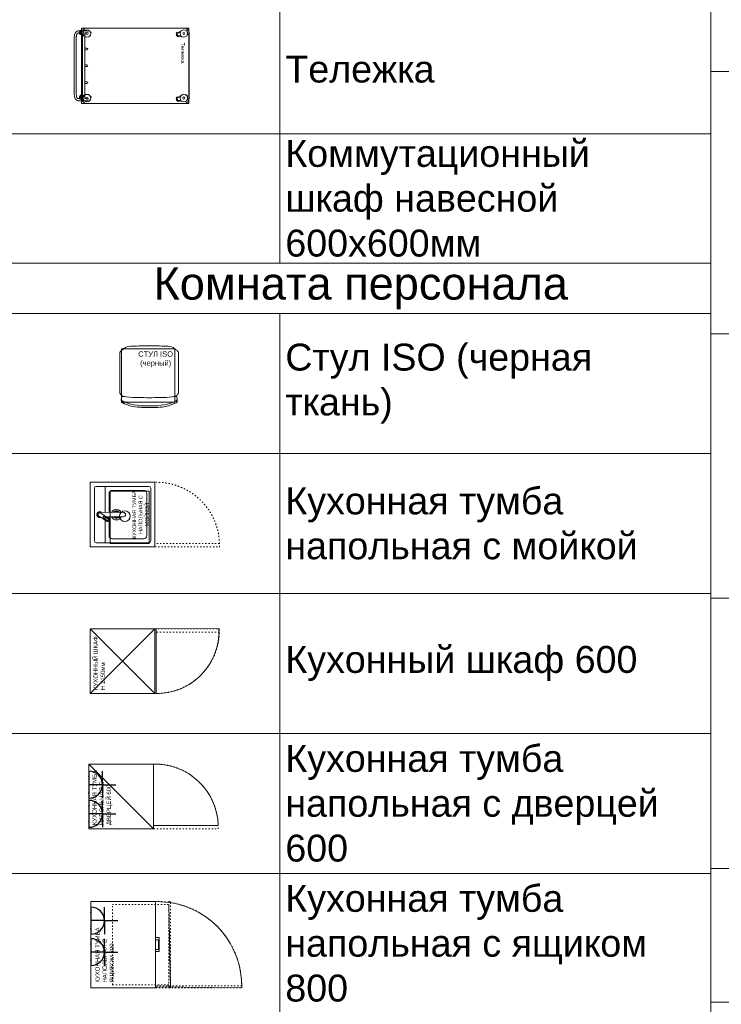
# Model space of a CAD drawing. Header units: millimetres. Extents: x -57464382 to 30606835, y -92609 to 65084.
# Tile 35 of 256: x -52921 to -46406, y -49110 to -39964. Entities that reach past the tile are written whole.
import ezdxf
from ezdxf import colors
from ezdxf.entities.mleader import LeaderData, LeaderLine
from ezdxf.math import Vec2, Vec3

# ---------------------------------------------------------------- set-up
doc = ezdxf.new("R2010")
doc.units = ezdxf.units.MM
doc.linetypes.add('ACAD_ISO03W100', pattern=[30, 12, -18])
doc.layers.get('0').update_dxf_attribs({"lineweight": 0})
for name, color, linetype, lineweight in [('07_АР_Размеры перегородки', 250, 'Continuous', 0), ('09_АР_Мебель', 4, 'Continuous', 9), ('17_АР_Текст', 235, 'Continuous', 0)]:
    doc.layers.add(name, color=color, linetype=linetype, lineweight=lineweight)
doc.layers.add('1. ПОДЛОЖКА', color=7, linetype='Continuous', lineweight=0, true_color=0x9b9292)
doc.layers.add('ЭОМ', color=7, linetype='Continuous')
doc.styles.add('_ТЕКСТОВЫЙ', font='arial.ttf', dxfattribs={"width": 0.8})
doc.styles.add('_ТЕКСТОВЫЙ АННОТАТИЫНЫЙ', font='arial.ttf', dxfattribs={"width": 0.8})
doc.styles.add('HVAC_AEP', font='arial.ttf')
doc.styles.get("Standard").update_dxf_attribs({"font": 'arial.ttf'})

# ---------------------------------------------------------------- blocks, each defined once
blk = doc.blocks.new('_Dot')
at = {"color": 0, "linetype": 'ByBlock', "lineweight": -2}
blk.add_line((-0.5, 0), (-1, 0), dxfattribs=at)
at = {"color": 0, "linetype": 'ByBlock', "const_width": 0.5}
blk.add_lwpolyline([(-0.25, 0, 1), (0.25, 0, 1)], format="xyb", close=True, dxfattribs=at)
blk = doc.blocks.new('*T182')
at = {"color": 0, "linetype": 'ByBlock', "lineweight": -2, "transparency": 16777216}
for p, q in [((0, 0), (6500, 0)), ((0, 0), (0, -7669.7)), ((6500, 0), (6500, -7669.7)), ((0, -469.7), (6500, -469.7)), ((2500, -469.7), (2500, -7669.7)), ((0, -1669.7), (6500, -1669.7)), ((0, -2869.7), (6500, -2869.7)), ((0, -4069.7), (6500, -4069.7)), ((0, -5269.7), (6500, -5269.7)), ((0, -6469.7), (6500, -6469.7)), ((0, -7669.7), (6500, -7669.7))]:
    blk.add_line(p, q, dxfattribs=at)
at = {"color": 0, "lineweight": 15, "transparency": 16777216, "style": 'HVAC_AEP'}
for s, insert, char_height, width, attachment_point in [('БЭК (сортировка)', (3250, -234.8), 300, 6497, 5), ('Стол упаковочный^J1200', (2550, -1069.7), 250, 3900, 4), ('Штемпелевальная^Jтумба', (2550, -2269.7), 250, 3900, 4), ('Клеть для^Jкорреспонденции', (2550, -3469.7), 250, 3900, 4), ('Весы', (2550, -4669.7), 250, 3900, 4), ('Тележка', (2550, -5869.7), 250, 3900, 4), ('Коммутационный^Jшкаф навесной^J600х600мм', (2550, -7069.7), 250, 3900, 4)]:
    blk.add_mtext(s, dxfattribs=dict(at, insert=insert, char_height=char_height, width=width, attachment_point=attachment_point))
blk = doc.blocks.new('Тележка')
at = {"layer": '09_АР_Мебель'}
for p, q in [((-300, -0.1), (300, 0.1)), ((-349.7, -950.1), (-350, -50.1)), ((-325.8, -19.1), (-286.4, -12.2)), ((-324.7, -25.3), (-325.8, -19.1)), ((-320.4, -84.2), (-321.5, -77.7)), ((-317.4, -83.7), (-320.4, -84.2)), ((-318, -80.1), (-317.4, -83.7)), ((-308.4, -117.6), (-314.7, -81.9)), ((-297.6, -120.8), (-311.6, -83.1)), ((-286.4, -12.2), (-285.3, -18.3)), ((-278, -117.3), (-277.8, -77.1)), ((-275.3, -74.9), (-269, -110.6)), ((-272.7, -72.1), (-272.1, -75.6)), ((-272.1, -75.6), (-269.2, -75.1)), ((-269.2, -75.1), (-270.3, -68.7)), ((274.2, -18.9), (313.6, -11.9)), ((275.3, -25.1), (274.2, -18.9)), ((279.6, -84), (278.5, -77.5)), ((282.6, -83.4), (279.6, -84)), ((282, -79.9), (282.6, -83.4)), ((291.6, -117.4), (285.3, -81.7)), ((302.3, -120.6), (288.4, -82.9)), ((313.6, -11.9), (314.7, -18.1)), ((322, -117.1), (322.2, -76.9)), ((324.7, -74.7), (331, -110.4)), ((327.3, -71.9), (327.9, -75.4)), ((327.9, -75.4), (330.8, -74.9)), ((330.8, -74.9), (329.7, -68.4)), ((350, -49.9), (350.3, -949.9)), ((-299.4, -116), (-308.4, -117.6)), ((-287.8, -119), (-297.6, -120.8)), ((-281.9, -108.9), (-296.8, -111.5)), ((-295.1, -116.3), (-296.8, -111.5)), ((-295.1, -116.3), (-281.9, -113.9)), ((-289.4, -110.2), (-281.9, -108.9)), ((-287.8, -119), (-278, -117.3)), ((-281.9, -113.9), (-281.9, -108.9)), ((-269, -110.6), (-277.9, -112.2)), ((300.6, -115.8), (291.6, -117.4)), ((312.2, -118.8), (302.3, -120.6)), ((318.1, -108.6), (303.2, -111.3)), ((304.9, -116), (303.2, -111.3)), ((304.9, -116), (318.1, -113.7)), ((310.6, -110), (318.1, -108.6)), ((312.2, -118.8), (322, -117.1)), ((318.1, -113.7), (318.1, -108.6)), ((331, -110.4), (322.1, -112)), ((-314.4, -918.4), (-313.3, -912.2)), ((-313.3, -912.2), (-273.9, -919.1)), ((285.6, -918.1), (286.7, -912)), ((286.7, -912), (326.1, -918.9)), ((-330.6, -1010.7), (-324.3, -974.9)), ((-330.5, -975.1), (-329.3, -968.7)), ((-327.5, -975.7), (-330.5, -975.1)), ((-326.9, -972.1), (-327.5, -975.7)), ((-324.7, -970.1), (-324.7, -950.1)), ((-324.7, -970.1), (-324.6, -1020.1)), ((-321.6, -1017.3), (-321.9, -977.2)), ((-304.7, -950.1), (-304.7, -970.1)), ((305.3, -969.9), (-304.7, -970.1)), ((305.4, -989.9), (-304.7, -990.1)), ((-304.6, -1019.5), (-304.7, -990.1)), ((-301.9, -1020.8), (-288, -983.1)), ((300.4, -999.9), (-299.6, -1000.1)), ((-284.9, -981.9), (-291.2, -1017.6)), ((-281.6, -980.1), (-282.2, -983.6)), ((-282.2, -983.6), (-279.3, -984.2)), ((-279.3, -984.2), (-278.1, -977.7)), ((-273.9, -919.1), (-275, -925.3)), ((-163.4, -950.1), (-163.4, -970.1)), ((-148.4, -950.1), (-148.4, -970.1)), ((-7.2, -950), (-7.2, -970)), ((7.8, -950), (7.8, -970)), ((149.1, -949.9), (149.1, -969.9)), ((164.1, -949.9), (164.1, -969.9)), ((269.4, -1010.4), (275.7, -974.7)), ((269.5, -974.9), (270.7, -968.5)), ((272.5, -975.5), (269.5, -974.9)), ((273.1, -971.9), (272.5, -975.5)), ((278.4, -1017.1), (278.1, -976.9)), ((298.1, -1020.6), (312, -982.9)), ((305.3, -949.9), (305.3, -969.9)), ((305.4, -1019.2), (305.4, -989.9)), ((315.1, -981.6), (308.8, -1017.4)), ((318.4, -979.9), (317.8, -983.4)), ((317.8, -983.4), (320.7, -983.9)), ((320.7, -983.9), (321.9, -977.5)), ((326.1, -918.9), (325, -925.1)), ((325.3, -969.9), (325.3, -949.9)), ((325.4, -1019.9), (325.3, -969.9)), ((-321.7, -1012.2), (-330.6, -1010.7)), ((-311.8, -1019), (-321.6, -1017.3)), ((-317.7, -1014), (-317.7, -1008.9)), ((-302.8, -1011.5), (-317.7, -1008.9)), ((-317.7, -1014), (-304.5, -1016.3)), ((-311.8, -1019), (-301.9, -1020.8)), ((-310.2, -1010.2), (-302.8, -1011.5)), ((-304.5, -1016.3), (-302.8, -1011.5)), ((-291.2, -1017.6), (-300.2, -1016)), ((225.4, -1049.9), (-224.6, -1050.1)), ((-224.6, -1070.1), (225.4, -1069.9)), ((278.3, -1012), (269.4, -1010.4)), ((288.2, -1018.8), (278.4, -1017.1)), ((282.3, -1013.7), (282.3, -1008.7)), ((297.2, -1011.3), (282.3, -1008.7)), ((282.3, -1013.7), (295.5, -1016)), ((288.2, -1018.8), (298.1, -1020.6)), ((289.8, -1010), (297.2, -1011.3)), ((295.5, -1016), (297.2, -1011.3)), ((308.8, -1017.4), (299.8, -1015.8))]:
    blk.add_line(p, q, dxfattribs=at)
for centre, radius in [((-300, -50.1), 35), ((-300, -50.1), 10), ((300, -49.9), 35), ((300, -49.9), 10), ((-299.7, -950.1), 35), ((-299.7, -950.1), 10), ((300.3, -949.9), 35), ((300.3, -949.9), 10)]:
    blk.add_circle(centre, radius, dxfattribs=at)
for centre, radius, start, end in [((300, -49.9), 50, 0.02028, 90.02028), ((-300, -50.1), 50, 90.02028, 180.02028), ((-299.7, -950.1), 50, 180.02028, 270.02028), ((-314.7, -950.1), 10, 0.02028, 180.02028), ((-155.9, -950.1), 7.5, 0.02028, 180.02028), ((0.3, -950), 7.5, 0.02028, 180.02028), ((156.6, -949.9), 7.5, 0.02028, 180.02028), ((300.3, -949.9), 50, 270.02028, 0.02028), ((315.3, -949.9), 10, 0.02028, 180.02028)]:
    blk.add_arc(centre, radius, start, end, dxfattribs=at)
for points in [[(-324.6, -1020.1), (-322.5, -1040.1), (-224.6, -1070.1)], [(325.4, -1019.9), (323.3, -1039.8), (225.4, -1069.9)]]:
    blk.add_spline(points, degree=3, dxfattribs=at)
for points in [[(-304.6, -1019.5), (-304.6, -1020.2), (-304.6, -1020.9), (-304.5, -1022.9), (-304.5, -1024.3), (-304.3, -1027.2), (-304.2, -1028.8), (-303.9, -1031.6), (-303.7, -1032.8), (-303.5, -1034), (-303.4, -1034.2), (-303.3, -1034.7), (-303.2, -1034.8), (-303.1, -1035.2), (-303.1, -1035.3), (-302.9, -1035.8), (-302.8, -1036.1), (-302.5, -1036.9), (-302.2, -1037.4), (-301.6, -1038.3), (-301.2, -1038.7), (-300.4, -1039.6), (-299.9, -1040.1), (-298.6, -1041.1), (-297.8, -1041.5), (-296.1, -1042.6), (-295.1, -1043.1), (-292.7, -1044), (-291.4, -1044.5), (-287.7, -1045.7), (-285.1, -1046.4), (-279.2, -1047.6), (-276, -1048), (-269.2, -1048.8), (-265.6, -1049.1), (-257.9, -1049.6), (-254, -1049.8), (-243.4, -1050), (-236.5, -1050.1), (-227.9, -1050.1), (-226.3, -1050.1), (-224.6, -1050.1)], [(305.4, -1019.2), (305.3, -1020), (305.3, -1020.7), (305.3, -1022.7), (305.2, -1024), (305.1, -1027), (304.9, -1028.6), (304.6, -1031.4), (304.4, -1032.6), (304.2, -1033.8), (304.1, -1034), (304, -1034.5), (304, -1034.6), (303.9, -1035), (303.8, -1035.1), (303.7, -1035.6), (303.6, -1035.9), (303.2, -1036.7), (302.9, -1037.2), (302.3, -1038.1), (302, -1038.5), (301.1, -1039.4), (300.6, -1039.9), (299.3, -1040.8), (298.6, -1041.3), (296.8, -1042.3), (295.8, -1042.8), (293.5, -1043.8), (292.2, -1044.3), (288.5, -1045.5), (285.8, -1046.2), (280, -1047.4), (276.8, -1047.8), (269.9, -1048.6), (266.3, -1049), (258.7, -1049.4), (254.7, -1049.6), (244.1, -1049.9), (237.3, -1049.9), (228.7, -1049.9), (227, -1049.9), (225.4, -1049.9)]]:
    blk.add_open_spline(points, degree=3, knots=[0, 0, 0, 0, 2.047658, 2.047658, 6.142973, 6.142973, 11.89503, 11.89503, 17.647088, 17.647088, 19.389167, 19.389167, 20.854244, 20.854244, 22.319321, 22.319321, 25.249476, 25.249476, 31.435607, 31.435607, 37.621739, 37.621739, 43.80787, 43.80787, 49.994001, 49.994001, 56.180132, 56.180132, 62.366264, 62.366264, 72.434078, 72.434078, 82.501892, 82.501892, 92.569706, 92.569706, 102.63752, 102.63752, 118.715994, 118.715994, 122.485284, 122.485284, 122.485284, 122.485284], dxfattribs=at)
at = {"layer": '1. ПОДЛОЖКА'}
blk.add_lwpolyline([(-349.8, -3), (-349.8, -1000), (350.2, -1000), (350.2, -3)], close=True, dxfattribs=at)
at = {"layer": '09_АР_Мебель', "insert": (-214.9, -40.4), "char_height": 35, "attachment_point": 1}
blk.add_mtext_dynamic_manual_height_columns('{\\C7;Тележка}', width=571.345, gutter_width=12.5, heights=[0], dxfattribs=at)
blk = doc.blocks.new('*T183')
at = {"color": 0, "linetype": 'ByBlock', "lineweight": -2, "transparency": 16777216}
for p, q in [((0, 0), (6500, 0)), ((0, 0), (0, -12369.7)), ((6500, 0), (6500, -12369.7)), ((0, -469.7), (6500, -469.7)), ((2500, -469.7), (2500, -12369.7)), ((0, -1769.7), (6500, -1769.7)), ((0, -3069.7), (6500, -3069.7)), ((0, -4369.7), (6500, -4369.7)), ((0, -5669.7), (6500, -5669.7)), ((0, -6969.7), (6500, -6969.7)), ((0, -8269.7), (6500, -8269.7)), ((0, -9569.7), (6500, -9569.7)), ((0, -10869.7), (6500, -10869.7)), ((0, -12369.7), (6500, -12369.7))]:
    blk.add_line(p, q, dxfattribs=at)
at = {"color": 0, "lineweight": 15, "transparency": 16777216, "style": 'HVAC_AEP'}
for s, insert, char_height, width, attachment_point in [('Комната персонала', (3250, -234.8), 300, 6497, 5), ('Стул ISO (черная^Jткань)', (2550, -1119.7), 250, 3900, 4), ('Кухонная тумба^Jнапольная с мойкой', (2550, -2419.7), 250, 3900, 4), ('Кухонный шкаф 600', (2550, -3719.7), 250, 3900, 4), ('Кухонная тумба^Jнапольная с дверцей^J600', (2550, -5019.7), 250, 3900, 4), ('Кухонная тумба^Jнапольная с ящиком^J800', (2550, -6319.7), 250, 3900, 4), ('Кухонный шкаф^Jнавесной 600', (2550, -7619.7), 250, 3900, 4), ('Кухонный шкаф^Jнавесной 400', (2550, -8919.7), 250, 3900, 4), ('Стол обеденный^JСтол (розетка для^Jчайника)', (2550, -10219.7), 250, 3900, 4), ('Холодильник^JХолодильник^J(розетка под СВЧ)', (2550, -11619.7), 250, 3900, 4)]:
    blk.add_mtext(s, dxfattribs=dict(at, insert=insert, char_height=char_height, width=width, attachment_point=attachment_point))
blk = doc.blocks.new('Мойка кухонная LIGHT')
at = {"layer": '09_АР_Мебель'}
for p, q in [((600, 0), (0, 0)), ((0, 0), (0, -600)), ((600, 0), (600, -600)), ((38.5, -545), (38.5, -55)), ((545, -38.5), (55, -38.5)), ((286.4, -78.7), (237.7, -152.3)), ((278, -88), (278, -91.3)), ((322, -88), (319.8, -308)), ((561.5, -55), (561.5, -545)), ((247.5, -137.5), (38.5, -137.5)), ((242.4, -174), (105, -174)), ((267.1, -121.8), (244.1, -156.6)), ((276.5, -137.5), (256.7, -137.5)), ((280.9, -131.1), (257.2, -165.5)), ((278.9, -174), (259.2, -174)), ((313.7, -97.2), (263.5, -169.8)), ((278.3, -119.3), (278.5, -134.7)), ((278.6, -148), (280.2, -308)), ((495, -174), (321.3, -174)), ((561.5, -137.5), (321.5, -137.5)), ((75, -495), (75, -204)), ((525, -204), (525, -495)), ((495, -525), (105, -525)), ((0, -600), (600, -600)), ((545, -561.5), (55, -561.5))]:
    blk.add_line(p, q, dxfattribs=at)
at = {"layer": '09_АР_Мебель', "linetype": 'ACAD_ISO03W100'}
for p, q in [((0, -600), (0, -1199.4)), ((30.1, -1199.4), (30.1, -600)), ((-1, -1200), (29, -1200))]:
    blk.add_line(p, q, dxfattribs=at)
at = {"layer": '09_АР_Мебель'}
for centre, radius, start, end in [((55, -55), 16.5, 90, 180), ((300, -88), 27.5, 322.55334, 199.64776), ((300, -88), 22, 358.85412, 181.14588), ((300, -88), 16.5, 324.79597, 147.08773), ((545, -55), 16.5, 0, 90), ((105, -204), 30, 90, 180), ((250.8, -160.8), 15.6, 145.94185, 325.94185), ((250.8, -160.8), 7.92, 145.94185, 325.94185), ((274, -126.4), 8.34, 324.79597, 147.08773), ((495, -204), 30, 0, 90), ((300, -242), 49.5, 114.98604, 246.15984), ((300, -242), 34.7, 126.76165, 234.38423), ((300, -242), 28.7, 157.0247, 202.9753), ((278.1, -232.7), 4.95, 75.07827, 157.0247), ((278.1, -251.3), 4.95, 202.9753, 288.30817), ((300, -242), 49.5, 293.84016, 65.01396), ((300, -242), 34.7, 305.61577, 53.23835), ((321.9, -251.3), 4.95, 251.69183, 337.0247), ((321.9, -232.7), 4.95, 22.9753, 104.92173), ((300, -242), 28.7, 337.0247, 22.9753), ((300, -308), 19.8, 180, 0), ((55, -545), 16.5, 180, 270), ((105, -495), 30, 180, 270), ((495, -495), 30, 270, 0), ((545, -545), 16.5, 270, 0)]:
    blk.add_arc(centre, radius, start, end, dxfattribs=at)
at = {"layer": '09_АР_Мебель', "linetype": 'ACAD_ISO03W100'}
blk.add_arc((15.8, -615.1), 584.4, 271.39574, 1.4851, dxfattribs=at)
at = {"layer": '1. ПОДЛОЖКА'}
for points in [[(0, 0), (600, 0), (600, -600), (0, -600)], [(516.2, -182.8), (31.3, -182.8), (31.3, -547.8), (516.2, -547.8)]]:
    blk.add_lwpolyline(points, close=True, dxfattribs=at)
blk.add_circle((285.2, -321.2), 49.6, dxfattribs=at)
at = {"flags": 1}
for tag, p in [('КОД_ОБОРУДОВАНИЯ', (190, 67.1)), ('ДОП_ИНФОРМАЦИЯ', (190, 14.9)), ('ДОГОВОР', (621.9, -93.8))]:
    blk.add_attdef(tag, p, '', height=25, dxfattribs=at)
at = {"layer": '09_АР_Мебель', "linetype": 'Continuous', "insert": (300, -466.8), "char_height": 35, "attachment_point": 5}
blk.add_mtext_dynamic_manual_height_columns('{\\C7;КУХОННАЯ ТУМБА НАПОЛЬНАЯ С МОЙКОЙ}', width=537.47, gutter_width=12.5, heights=[0], dxfattribs=at)
blk = doc.blocks.new('A$C21545FF3')
at = {"layer": 'ЭОМ', "color": 0, "linetype": 'Continuous', "lineweight": 30}
for p, q in [((-125, 125), (-125, 250)), ((-125, 125), (-250, 125)), ((-125, 125), (0, 125)), ((-125, 125), (-125, 0)), ((-250, 0), (0, 0))]:
    blk.add_line(p, q, dxfattribs=at)
blk.add_arc((-125, 0), 125, 0, 180, dxfattribs=at)
for p in [(-200, 0), (-50, 0)]:
    blk.add_point(p, dxfattribs=at)
blk = doc.blocks.new('Кухонная тумба напольная 600')
at = {"layer": '09_АР_Мебель', "linetype": 'ACAD_ISO03W100'}
for p, q in [((0, -600), (0, -1200)), ((30, -1200), (30, -600)), ((0, -1200), (30, -1200))]:
    blk.add_line(p, q, dxfattribs=at)
at = {"layer": '09_АР_Мебель'}
blk.add_lwpolyline([(600, -600), (0, -600), (0, 0), (600, 0)], close=True, dxfattribs=at)
blk.add_lwpolyline([(0, -600), (600, 0)], dxfattribs=at)
at = {"layer": '09_АР_Мебель', "linetype": 'ACAD_ISO03W100'}
blk.add_arc((13.5, -613.6), 586.6, 271.60811, 1.32949, dxfattribs=at)
at = {"layer": '1. ПОДЛОЖКА'}
for points in [[(600, 0), (0, 0), (0, -600), (600, -600)], [(30, -602.1), (30, -602.1), (30, -1200), (30, -1200)]]:
    blk.add_lwpolyline(points, close=True, dxfattribs=at)
blk.add_lwpolyline([(30, -1200, 0.41279), (600, -600)], format="xyb", dxfattribs=at)
at = {"layer": 'ЭОМ', "lineweight": 15, "rotation": 180}
for p in [(12.8, 0), (283.7, 0)]:
    blk.add_blockref('A$C21545FF3', p, dxfattribs=at)
at = {"flags": 1}
for tag, p in [('КОД_ОБОРУДОВАНИЯ', (7.7, 111.4)), ('ДОП_ИНФОРМАЦИЯ', (7.7, 59.2)), ('ДОГОВОР', (12.8, 9.2))]:
    blk.add_attdef(tag, p, '', height=25, dxfattribs=at)
at = {"layer": '09_АР_Мебель', "insert": (32.5, -30.8), "char_height": 40, "attachment_point": 1}
blk.add_mtext_dynamic_manual_height_columns('{\\C7;КУХОННАЯ ТУМБА\\PНАПОЛЬНАЯ С ДВЕРЦЕЙ 600}', width=546.547, gutter_width=12.5, heights=[0], dxfattribs=at)
blk = doc.blocks.new('Кухонный шкаф Н2150')
at = {"layer": '09_АР_Мебель', "linetype": 'ACAD_ISO03W100'}
for p, q in [((570, -1200), (570, -600)), ((600, -600), (600, -1200)), ((600, -1200), (570, -1200))]:
    blk.add_line(p, q, dxfattribs=at)
at = {"layer": '09_АР_Мебель'}
blk.add_lwpolyline([(600, -600), (0, -600), (0, 0), (600, 0)], close=True, dxfattribs=at)
for points in [[(0, -600), (600, 0)], [(600, -600), (0, 0)]]:
    blk.add_lwpolyline(points, dxfattribs=at)
at = {"layer": '09_АР_Мебель', "linetype": 'ACAD_ISO03W100'}
blk.add_arc((586.5, -613.6), 586.6, 178.67051, 268.39189, dxfattribs=at)
at = {"layer": '1. ПОДЛОЖКА'}
blk.add_lwpolyline([(600, 0), (-0.2, 0), (-0.2, -613.6), (600, -613.6)], close=True, dxfattribs=at)
blk.add_lwpolyline([(602.9, -619.8), (600, -1196.1, -0.425803), (-0.2, -613.6)], format="xyb", dxfattribs=at)
at = {"flags": 1}
for tag, p in [('КОД_ОБОРУДОВАНИЯ', (7.7, 111.4)), ('ДОП_ИНФОРМАЦИЯ', (7.7, 59.2)), ('ДОГОВОР', (12.8, 9.2))]:
    blk.add_attdef(tag, p, '', height=25, dxfattribs=at)
at = {"layer": '09_АР_Мебель', "insert": (32.5, -30.8), "char_height": 40, "attachment_point": 1}
blk.add_mtext_dynamic_manual_height_columns('{\\C7;КУХОННЫЙ ШКАФ\\PH 2150мм}', width=971.048, gutter_width=12.5, heights=[0], dxfattribs=at)
blk = doc.blocks.new('Кухонная тумба напольная с ящиком 800')
at = {"layer": '09_АР_Мебель'}
blk.add_lwpolyline([(800, -600), (0, -600), (0, 0), (800, 0)], close=True, dxfattribs=at)
at = {"layer": '09_АР_Мебель', "linetype": 'ACAD_ISO03W100'}
for points in [[(26.5, -198.9), (773.5, -198.9), (773.5, -722.9), (26.5, -722.9)], [(0, -600), (0, -1400), (16, -1400), (16, -600)], [(0, -738.9), (800, -738.9), (800, -722.9), (0, -722.9)]]:
    blk.add_lwpolyline(points, close=True, dxfattribs=at)
blk.add_lwpolyline([(0, -1400, 0.427208), (800, -600, 1.219804)], format="xyb", dxfattribs=at)
at = {"layer": '09_АР_Мебель'}
blk.add_lwpolyline([(446, -600), (446, -626), (354, -626), (354, -600), (335, -600), (335, -635), (465, -635), (465, -600), (446, -600)], dxfattribs=at)
at = {"layer": '1. ПОДЛОЖКА'}
blk.add_lwpolyline([(800, 0), (0, 0), (0, -600), (800, -600)], close=True, dxfattribs=at)
blk.add_lwpolyline([(8, -600), (0, -1400, 0.375534), (790.7, -738.9), (800, -600)], format="xyb", dxfattribs=at)
blk.add_lwpolyline([(773.5, -722.9), (6.6, -738.9)], dxfattribs=at)
at = {"layer": 'ЭОМ', "lineweight": 15, "rotation": 180}
for p in [(205.2, 0), (497.7, 0)]:
    blk.add_blockref('A$C21545FF3', p, dxfattribs=at)
at = {"flags": 1}
for tag, p in [('КОД_ОБОРУДОВАНИЯ', (7.7, 111.4)), ('ДОП_ИНФОРМАЦИЯ', (7.7, 59.2)), ('ДОГОВОР', (12.8, 9.2))]:
    blk.add_attdef(tag, p, '', height=25, dxfattribs=at)
at = {"layer": '09_АР_Мебель', "insert": (46.9, -40.8), "char_height": 40, "attachment_point": 1}
blk.add_mtext_dynamic_manual_height_columns('{\\C7;КУХОННАЯ ТУМБА НАПОЛЬНАЯ С ЯЩИКОМ 800}', width=621.89, gutter_width=12.5, heights=[0], dxfattribs=at)
blk = doc.blocks.new('Стул')
at = {"layer": '09_АР_Мебель'}
for p, q in [((-272.5, 457.5), (-272.5, 187.5)), ((272.5, 457.5), (272.5, 187.5)), ((-260.4, 74.5), (-255.7, 101.9)), ((260.4, 74.5), (255.7, 101.9)), ((-258.2, 50.5), (-260.4, 74.5)), ((258.2, 50.5), (260.4, 74.5))]:
    blk.add_line(p, q, dxfattribs=at)
for points, knots in [([(-272.5, 457.5), (-272.4, 472.1), (-272.3, 489), (-272.4, 507.5), (-270, 520.3), (-248.9, 535.6), (-217.5, 565.6), (-133.5, 573.3), (-44.5, 572.4), (0, 571.9)], [8.626658, 8.626658, 8.626658, 8.626658, 52.521027, 59.234811, 64.047752, 90.891923, 131.116467, 194.375748, 330.080561, 330.080561, 330.080561, 330.080561]), ([(272.5, 457.5), (272.4, 472.1), (272.3, 489), (272.4, 507.5), (270, 520.3), (248.9, 535.6), (217.5, 565.6), (133.5, 573.3), (44.5, 572.4), (0, 571.9)], [8.626658, 8.626658, 8.626658, 8.626658, 52.521027, 59.234811, 64.047752, 90.891923, 131.116467, 194.375748, 330.080561, 330.080561, 330.080561, 330.080561]), ([(-272.5, 187.5), (-272.4, 172.9), (-272.3, 156), (-272.4, 137.5), (-270, 124.8), (-256.8, 115.2), (-246.3, 106.2), (-242.9, 103.4)], [8.626658, 8.626658, 8.626658, 8.626658, 52.521027, 59.234811, 64.047752, 90.891923, 104.088874, 104.088874, 104.088874, 104.088874]), ([(272.5, 187.5), (272.4, 172.9), (272.3, 156), (272.4, 137.5), (270, 124.8), (256.8, 115.2), (246.3, 106.2), (242.9, 103.4)], [8.626658, 8.626658, 8.626658, 8.626658, 52.521027, 59.234811, 64.047752, 90.891923, 104.088874, 104.088874, 104.088874, 104.088874]), ([(-0.3, 91.4), (-31.7, 92), (-98.1, 93.3), (-182.2, 94.1), (-246.1, 105.1), (-255.7, 101.9)], [0, 0, 0, 0, 90.957455, 191.98862, 225.938775, 225.938775, 225.938775, 225.938775]), ([(0.3, 91.4), (31.7, 92), (121.8, 93.3), (182.2, 94.1), (246.1, 105.1), (255.7, 101.9)], [0, 0, 0, 0, 90.957455, 191.98862, 225.938775, 225.938775, 225.938775, 225.938775]), ([(-260.4, 74.5), (-253.9, 62.9), (-172.6, 20.5), (-68.1, 14.1), (-0.3, 14.7), (-0.3, 14.7), (-0.3, 14.7), (-0.3, 14.7), (-0.2, 14.7), (-0.1, 14.7), (0, 14.7)], [260.49779, 260.49779, 260.49779, 260.49779, 300.495976, 508.274753, 508.274753, 508.274753, 508.27557, 508.27557, 508.27557, 508.603601, 508.603601, 508.603601, 508.603601]), ([(-258.2, 50.5), (-257.5, 50), (-256.8, 49.5), (-253.8, 47.4), (-251.5, 45.9), (-246.9, 43.2), (-244.6, 42), (-240.4, 39.9), (-238.5, 39), (-235.7, 37.7), (-234.7, 37.2), (-231.1, 35.6), (-228.6, 34.5), (-220.9, 31.2), (-215.8, 29.2), (-200.4, 23.5), (-190.2, 20.1), (-160.2, 11.7), (-140.4, 7.8), (-77.4, 2.5), (-57.9, 1.1), (-25.6, 0), (-12.9, -0.1), (-0.2, 0), (-0.2, 0), (-0.2, 0), (-0.2, 0), (-0.1, 0), (-0.1, 0), (0, 0)], [277.161154, 277.161154, 277.161154, 277.161154, 279.234061, 279.234061, 285.775653, 285.775653, 292.317245, 292.317245, 297.582633, 297.582633, 300.513609, 300.513609, 308.017478, 308.017478, 323.025215, 323.025215, 353.040689, 353.040689, 411.428043, 411.428043, 469.815397, 469.815397, 508.274753, 508.274753, 508.274753, 508.275601, 508.275601, 508.275601, 508.478317, 508.478317, 508.478317, 508.478317]), ([(260.4, 74.5), (253.9, 62.9), (172.6, 20.5), (68.1, 14.1), (0.3, 14.7), (0.3, 14.7), (0.3, 14.7), (0.3, 14.7), (0.2, 14.7), (0.1, 14.7), (0, 14.7)], [260.49779, 260.49779, 260.49779, 260.49779, 300.495976, 508.274753, 508.274753, 508.274753, 508.27557, 508.27557, 508.27557, 508.603601, 508.603601, 508.603601, 508.603601]), ([(258.2, 50.5), (257.5, 50), (256.8, 49.5), (253.8, 47.4), (251.5, 45.9), (246.9, 43.2), (244.6, 42), (240.4, 39.9), (238.5, 39), (235.7, 37.7), (234.7, 37.2), (231.1, 35.6), (228.6, 34.5), (220.9, 31.2), (215.8, 29.2), (200.4, 23.5), (190.2, 20.1), (160.2, 11.7), (140.4, 7.8), (101.1, 2.5), (57.9, 1.1), (25.6, 0), (12.9, -0.1), (0.2, 0), (0.2, 0), (0.2, 0), (0.2, 0), (0.1, 0), (0.1, 0), (0, 0)], [277.161154, 277.161154, 277.161154, 277.161154, 279.234061, 279.234061, 285.775653, 285.775653, 292.317245, 292.317245, 297.582633, 297.582633, 300.513609, 300.513609, 308.017478, 308.017478, 323.025215, 323.025215, 353.040689, 353.040689, 411.428043, 411.428043, 469.815397, 469.815397, 508.274753, 508.274753, 508.274753, 508.275601, 508.275601, 508.275601, 508.478317, 508.478317, 508.478317, 508.478317])]:
    blk.add_open_spline(points, degree=3, knots=knots, dxfattribs=at)
at = {"layer": '1. ПОДЛОЖКА'}
blk.add_lwpolyline([(237.8, 545.9), (-258.2, 545.9), (-258.2, 50.5), (237.8, 50.5)], close=True, dxfattribs=at)
at = {"flags": 1}
for tag, p in [('КОД_ОБОРУДОВАНИЯ', (13.3, 666.9)), ('ДОП_ИНФОРМАЦИЯ', (13.3, 614.7)), ('ДОГОВОР', (260.5, 569.2))]:
    blk.add_attdef(tag, p, '', height=25, dxfattribs=at)
at = {"layer": '09_АР_Мебель', "insert": (59.8, 447.9), "char_height": 50, "attachment_point": 5}
blk.add_mtext_dynamic_manual_height_columns('{\\C7;СТУЛ ISO\\P(черный)}', width=541.824, gutter_width=12.5, heights=[0], dxfattribs=at)
blk = doc.blocks.new('*T196')
at = {"color": 0, "linetype": 'ByBlock', "lineweight": -2, "transparency": 16777216}
for p, q in [((0, 0), (6500, 0)), ((0, 0), (0, -13160.4)), ((6500, 0), (6500, -13160.4)), ((0, -469.7), (6500, -469.7)), ((2500, -469.7), (2500, -13160.4)), ((0, -1669.7), (6500, -1669.7)), ((0, -4106.4), (6500, -4106.4)), ((0, -6559.1), (6500, -6559.1)), ((0, -9072.6), (6500, -9072.6)), ((0, -10313.2), (6500, -10313.2)), ((0, -11582), (6500, -11582)), ((0, -13160.4), (6500, -13160.4))]:
    blk.add_line(p, q, dxfattribs=at)
at = {"color": 0, "lineweight": 15, "transparency": 16777216, "style": 'HVAC_AEP'}
for s, insert, char_height, width, attachment_point in [('ФАСАД', (3250, -234.8), 300, 6497, 5), ('Уличная урна', (2550, -1069.7), 250, 3900, 4), ('Парковка 3 велосипеда ', (2550, -2888), 250, 3900, 4), ('Парковка 2 велосипеда ', (2550, -5332.7), 250, 3900, 4), ('Тактильная плитка^J500х500х5мм^J(высота тактильных^Jрифов 5 мм)^JЦвет: Желтый', (2550, -7815.9), 250, 3900, 4), ('Почтовый ящик^JУличный', (2550, -9692.9), 250, 3900, 4), ('Решетка грязесборная в тамбур', (2550, -10947.6), 250, 3900, 4), ('Решетка грязесборная^Jплощадка перед входом', (2550, -12371.2), 250, 3900, 4)]:
    blk.add_mtext(s, dxfattribs=dict(at, insert=insert, char_height=char_height, width=width, attachment_point=attachment_point))

msp = doc.modelspace()

# ---------------------------------------------------------------- block references
for name, p in [('*T182', (-53004.5, -34555.1)), ('*T196', (-46504.5, -38777.5)), ('*T183', (-53004.5, -42224.8)), ('Стул', (-51718.7, -43567.2))]:
    msp.add_blockref(name, p)
at = {"lineweight": 35, "rotation": 270}
msp.add_blockref('Тележка', (-51346.8, -40392.5), dxfattribs=at)
at = {"color": 251, "linetype": 'Continuous', "rotation": 90}
msp.add_blockref('Мойка кухонная LIGHT', (-52265.5, -44861.5), dxfattribs=at)
at = {"rotation": 90}
for name, p in [('Кухонный шкаф Н2150', (-52267.1, -46223.4)), ('Кухонная тумба напольная 600', (-52277.9, -47478.8)), ('Кухонная тумба напольная с ящиком 800', (-52259.8, -48955.8))]:
    msp.add_blockref(name, p, dxfattribs=at)

# ---------------------------------------------------------------- leaders
at = {"layer": '07_АР_Размеры перегородки', "lineweight": 18}
ml = msp.add_multileader_mtext('Standard', dxfattribs=at)
ml.set_content('{\\LРазвертка  1 - 4}', color=256, style='_ТЕКСТОВЫЙ АННОТАТИЫНЫЙ')
ml.set_leader_properties(lineweight=0)
ml.build(insert=Vec2(0, 0))
ml.multileader.update_dxf_attribs({"text_left_attachment_type": 6, "text_right_attachment_type": 6, "dogleg_length": 11.7, "arrow_head_size": 100, "scale": 100})
ctx = ml.context
ctx.base_point, ctx.scale, ctx.char_height, ctx.arrow_head_size, ctx.landing_gap_size, ctx.plane_origin = Vec3(173952.8, -48813), 100, 250, 100, 100, Vec3(147297.2, -44587.9)
ctx.left_attachment, ctx.right_attachment, ctx.text_align_type = 6, 6, 2
notes = []
notes.append((ctx, [(0, (0, 0, 0), (0, 0), (1, 0), 1, [])]))
ctx.mtext.insert, ctx.mtext.width, ctx.mtext.alignment, ctx.mtext.flow_direction = Vec3(176469.5, -48429.7), 576408.517, 3, 5
ml = msp.add_multileader_mtext('Standard', dxfattribs=at)
ml.set_content('{\\LРазвертка  5 - 8}', color=256, style='_ТЕКСТОВЫЙ АННОТАТИЫНЫЙ')
ml.set_leader_properties(lineweight=0)
ml.build(insert=Vec2(0, 0))
ml.multileader.update_dxf_attribs({"text_left_attachment_type": 6, "text_right_attachment_type": 6, "dogleg_length": 11.7, "arrow_head_size": 100, "scale": 100})
ctx = ml.context
ctx.base_point, ctx.scale, ctx.char_height, ctx.arrow_head_size, ctx.landing_gap_size, ctx.plane_origin = Vec3(186285.6, -48881.1), 100, 250, 100, 100, Vec3(159630, -44656)
ctx.left_attachment, ctx.right_attachment, ctx.text_align_type = 6, 6, 2
notes.append((ctx, [(0, (0, 0, 0), (0, 0), (1, 0), 1, [])]))
ctx.mtext.insert, ctx.mtext.width, ctx.mtext.alignment, ctx.mtext.flow_direction = Vec3(188803.7, -48497.8), 576408.517, 3, 5
ml = msp.add_multileader_mtext('Standard', dxfattribs=at)
ml.set_content('{\\LРазвертка  9 - 12}', color=256, style='_ТЕКСТОВЫЙ АННОТАТИЫНЫЙ')
ml.set_leader_properties(lineweight=0)
ml.build(insert=Vec2(0, 0))
ml.multileader.update_dxf_attribs({"text_left_attachment_type": 6, "text_right_attachment_type": 6, "dogleg_length": 11.7, "arrow_head_size": 100, "scale": 100})
ctx = ml.context
ctx.base_point, ctx.scale, ctx.char_height, ctx.arrow_head_size, ctx.landing_gap_size, ctx.plane_origin = Vec3(204505.9, -48881.1), 100, 250, 100, 100, Vec3(172578, -44656)
ctx.left_attachment, ctx.right_attachment, ctx.text_align_type = 6, 6, 2
notes.append((ctx, [(0, (0, 0, 0), (0, 0), (1, 0), 1, [])]))
ctx.mtext.insert, ctx.mtext.width, ctx.mtext.alignment, ctx.mtext.flow_direction = Vec3(207207.6, -48497.8), 576408.517, 3, 5
at = {"layer": '17_АР_Текст', "lineweight": 18}
ml = msp.add_multileader_mtext('Standard', dxfattribs=at)
ml.set_content('ЦСУ оборудование:\\PМонитор 23,8"\\PСистемный блок (с комплектующими)\\PИсточник бесперебойного питания\\PМышь, клавиатура\\PWeb-камера\\PМФУ лазерный', color=256, style='_ТЕКСТОВЫЙ')
ml.set_leader_properties(lineweight=0)
ml.set_arrow_properties(name='DOT')
ml.build(insert=Vec2(0, 0))
ml.multileader.update_dxf_attribs({"text_left_attachment_type": 6, "text_right_attachment_type": 6, "dogleg_length": 0.36, "arrow_head_size": 50, "scale": 100})
ctx = ml.context
ctx.base_point, ctx.scale, ctx.char_height, ctx.arrow_head_size, ctx.landing_gap_size, ctx.plane_origin = Vec3(-74068.3, -45779.6), 100, 200, 50, 100, Vec3(-68828.3, -40627.4)
ctx.left_attachment, ctx.right_attachment, ctx.attachment_type = 6, 6, 2
notes.append((ctx, [(1, (1, 1, 0), (-74104.3, -45779.6), (1, 0), 36, [(0, [(-74104.3, -44789.7)], 0, [])])]))
ctx.mtext.insert, ctx.mtext.width, ctx.mtext.defined_height, ctx.mtext.flow_direction = Vec3(-73968.3, -45524.1), 5220.324, 815.5, 5
ml = msp.add_multileader_mtext('Standard', dxfattribs=at)
ml.set_content('ЦСУ оборудование:\\PМонитор 23,8"\\PСистемный блок (с комплектующими)\\PИсточник бесперебойного питания\\PМышь, клавиатура\\PWeb-камера\\PМФУ лазерный', color=256, style='_ТЕКСТОВЫЙ')
ml.set_leader_properties(lineweight=0)
ml.set_arrow_properties(name='DOT')
ml.build(insert=Vec2(0, 0))
ml.multileader.update_dxf_attribs({"text_left_attachment_type": 6, "text_right_attachment_type": 6, "dogleg_length": 0.36, "arrow_head_size": 50, "scale": 100})
ctx = ml.context
ctx.base_point, ctx.scale, ctx.char_height, ctx.arrow_head_size, ctx.landing_gap_size, ctx.plane_origin = Vec3(-74068.3, -49557), 100, 200, 50, 100, Vec3(-68828.3, -44334.1)
ctx.left_attachment, ctx.right_attachment, ctx.attachment_type = 6, 6, 2
notes.append((ctx, [(1, (1, 1, 0), (-74104.3, -49557), (1, 0), 36, [(0, [(-74104.3, -48496.4)], 0, [])])]))
ctx.mtext.insert, ctx.mtext.width, ctx.mtext.defined_height, ctx.mtext.flow_direction = Vec3(-73968.3, -49301.5), 5220.324, 815.5, 5
for ctx, leaders in notes:
    for number, flags, end, landing, length, lines in leaders:
        leader = LeaderData()
        leader.index, (leader.has_last_leader_line, leader.has_dogleg_vector, leader.attachment_direction) = number, flags
        leader.last_leader_point, leader.dogleg_vector, leader.dogleg_length = Vec3(end), Vec3(landing), length
        for number, points, colour, breaks in lines:
            line = LeaderLine()
            line.index, line.vertices, line.color, line.breaks = number, Vec3.list(points), colors.encode_raw_color(colour), breaks
            leader.lines.append(line)
        ctx.leaders.append(leader)

doc.saveas('drawing.dxf')
